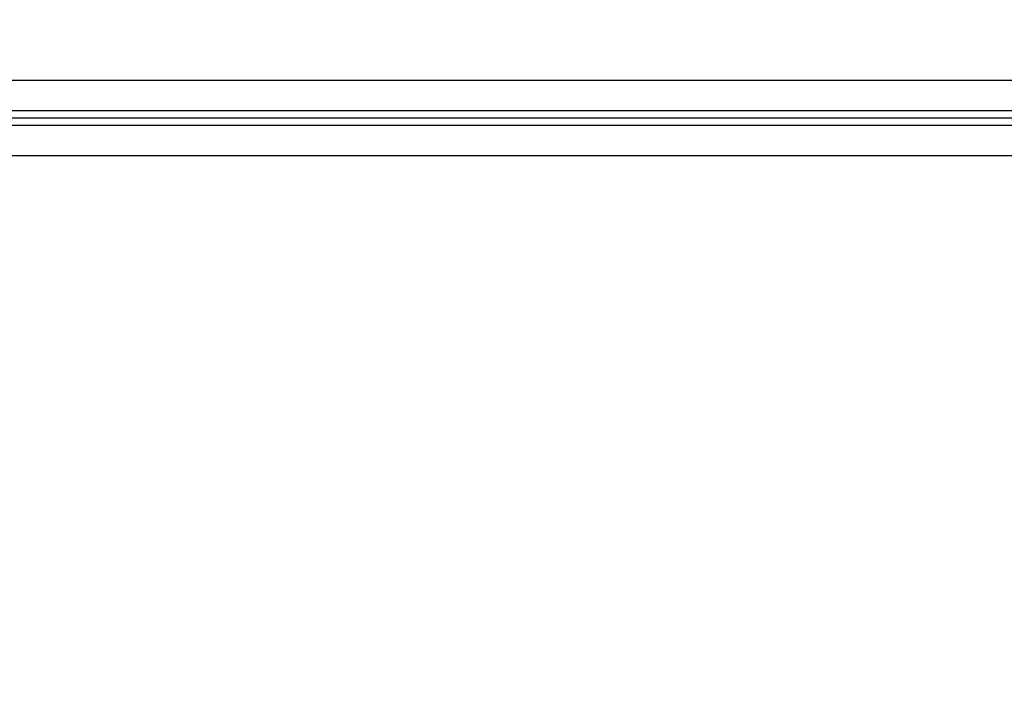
# Model space of a CAD drawing. Header units: inches. Extents: x 34737 to 291769, y 4926 to 74566.
# Tile 38 of 256: x 250678 to 250924, y 30907 to 31073. Entities that reach past the tile are written whole.
import ezdxf

# ---------------------------------------------------------------- set-up
doc = ezdxf.new("R2010")
doc.units = ezdxf.units.IN
doc.header["$LTSCALE"] = 300
doc.linetypes.add('ACAD_ISO10W100', pattern=[18.5, 12, -3, 0.5, -3])
doc.linetypes.add('AM_DIN_G_W050', pattern=[13.75, 9.75, -1.5, 1, -1.5])
for name, color, linetype, lineweight in [('!_A_01_TENKÁ', 8, 'Continuous', 13), ('!_A_04_BODKOČIARKOVANÁ', 30, 'ACAD_ISO10W100', 13), ('AM_7', 4, 'AM_DIN_G_W050', 25)]:
    doc.layers.add(name, color=color, linetype=linetype, lineweight=lineweight)

msp = doc.modelspace()

# ---------------------------------------------------------------- linework, layer by layer
at = {"layer": '!_A_01_TENKÁ', "color": 7, "lineweight": -3}
for p, q in [((252306.63, 31057.91), (249413.94, 31057.91)), ((249413.94, 31050.41), (252306.63, 31050.41)), ((252306.63, 31046.66), (249413.94, 31046.66)), ((249413.94, 31039.16), (252306.63, 31039.16))]:
    msp.add_line(p, q, dxfattribs=at)
at = {"layer": '!_A_04_BODKOČIARKOVANÁ', "color": 7, "lineweight": -3}
msp.add_lwpolyline([(261699.88, 32828.78), (261699.88, 30906.53), (249285.13, 30906.53)], dxfattribs=at)
at = {"layer": 'AM_7', "color": 7, "lineweight": -3}
msp.add_line((252306.63, 31048.53), (249396.16, 31048.53), dxfattribs=at)

doc.saveas('drawing.dxf')
